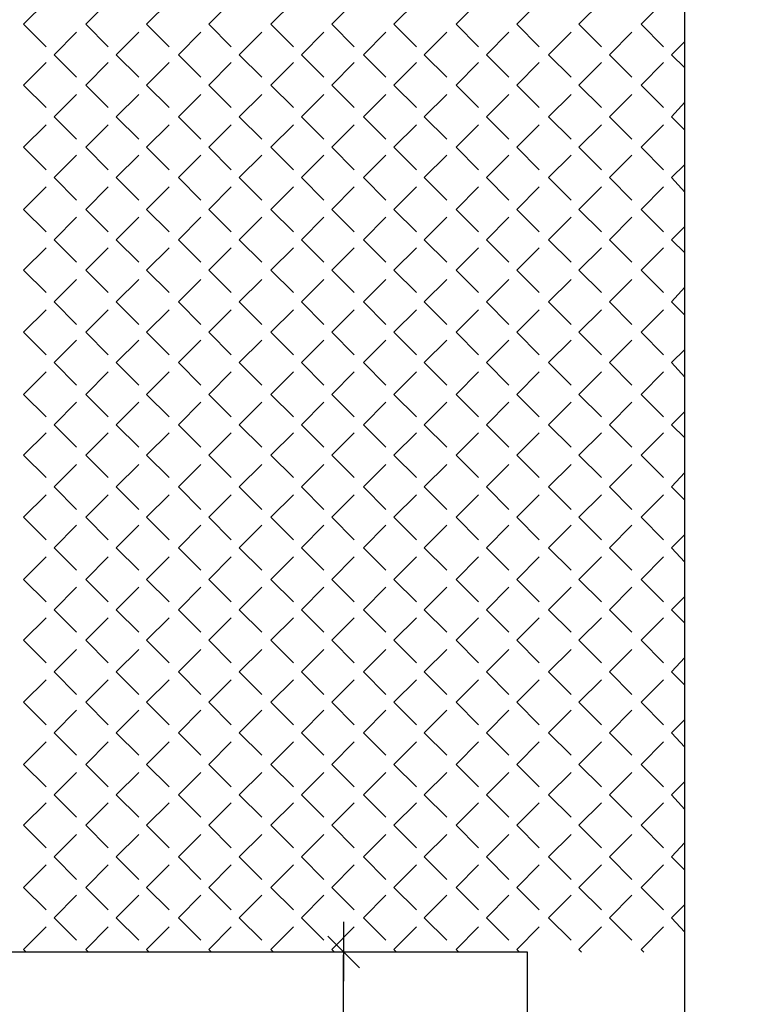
# Model space of a CAD drawing. Header units: millimetres. Extents: x -523 to 1404227, y -783705 to 1038705.
# Tile 32 of 256: x 202466 to 204773, y 10506 to 13660. Entities that reach past the tile are written whole.
import ezdxf

# ---------------------------------------------------------------- set-up
doc = ezdxf.new("R2010")
doc.units = ezdxf.units.MM
doc.linetypes.add('0.5_0.5', pattern=[1, 0.5, -0.5])
for name, color, linetype in [('PDF _0', 252, 'Continuous'), ('PDF _PG_WYMIARY', 7, 'Continuous'), ('PDF _PG_ŚCIANY_DZIAŁOWE', 7, 'Continuous'), ('PDF _PG_ŚCIANY_SŁUPY', 7, 'Continuous')]:
    doc.layers.add(name, color=color, linetype=linetype)

# ---------------------------------------------------------------- blocks, each defined once
blk = doc.blocks.new('A$Cc5eb5aaa')
at = {"layer": 'PDF _0', "color": 7, "lineweight": -3}
for points in [[(25905.4, 10105.6), (25727.6, 10105.6), (25727.6, 21659.1)], [(24635.4, 12163.2), (24635.4, 11972.6)], [(24584.6, 12116.6), (24686.2, 12015)]]:
    blk.add_lwpolyline(points, dxfattribs=at)
at = {"layer": 'PDF _0', "lineweight": -3}
for points in [[(23610.8, 15037.8), (23682.8, 15109.7)], [(23809.8, 15037.8), (23881.8, 15109.7)], [(24004.6, 15037.8), (24076.5, 15109.7)], [(24203.5, 15037.8), (24275.5, 15109.7)], [(24402.5, 15037.8), (24474.5, 15109.7)], [(24597.3, 15037.8), (24669.2, 15109.7)], [(24796.2, 15037.8), (24868.2, 15109.7)], [(24995.2, 15037.8), (25067.2, 15109.7)], [(25190, 15037.8), (25261.9, 15109.7)], [(25388.9, 15037.8), (25460.9, 15109.7)], [(25587.9, 15037.8), (25659.9, 15109.7)], [(23610.8, 15037.8), (23682.8, 14965.8)], [(23809.8, 15037.8), (23881.8, 14965.8)], [(24004.6, 15037.8), (24076.5, 14965.8)], [(24203.5, 15037.8), (24275.5, 14965.8)], [(24402.5, 15037.8), (24474.5, 14965.8)], [(24597.3, 15037.8), (24669.2, 14965.8)], [(24796.2, 15037.8), (24868.2, 14965.8)], [(24995.2, 15037.8), (25067.2, 14965.8)], [(25190, 15037.8), (25261.9, 14965.8)], [(25388.9, 15037.8), (25460.9, 14965.8)], [(25587.9, 15037.8), (25659.9, 14965.8)], [(23708.2, 14940.4), (23780.2, 15012.4)], [(23907.2, 14940.4), (23979.2, 15012.4)], [(24106.2, 14940.4), (24178.1, 15012.4)], [(24300.9, 14940.4), (24372.9, 15012.4)], [(24499.9, 14940.4), (24571.9, 15012.4)], [(24698.9, 14940.4), (24770.8, 15012.4)], [(24893.6, 14940.4), (24965.6, 15012.4)], [(25092.6, 14940.4), (25164.6, 15012.4)], [(25291.6, 14940.4), (25363.5, 15012.4)], [(25486.3, 14940.4), (25558.3, 15012.4)], [(25685.3, 14940.4), (25727.6, 14982.7)], [(23708.2, 14940.4), (23780.2, 14868.4)], [(23907.2, 14940.4), (23979.2, 14868.4)], [(24106.2, 14940.4), (24178.1, 14868.4)], [(24300.9, 14940.4), (24372.9, 14868.4)], [(24499.9, 14940.4), (24571.9, 14868.4)], [(24698.9, 14940.4), (24770.8, 14868.4)], [(24893.6, 14940.4), (24965.6, 14868.4)], [(25092.6, 14940.4), (25164.6, 14868.4)], [(25291.6, 14940.4), (25363.5, 14868.4)], [(25486.3, 14940.4), (25558.3, 14868.4)], [(25685.3, 14940.4), (25727.6, 14898.1)], [(23610.8, 14843), (23682.8, 14915)], [(23809.8, 14843), (23881.8, 14915)], [(24004.6, 14843), (24076.5, 14915)], [(24203.5, 14843), (24275.5, 14915)], [(24402.5, 14843), (24474.5, 14915)], [(24597.3, 14843), (24669.2, 14915)], [(24796.2, 14843), (24868.2, 14915)], [(24995.2, 14843), (25067.2, 14915)], [(25190, 14843), (25261.9, 14915)], [(25388.9, 14843), (25460.9, 14915)], [(25587.9, 14843), (25659.9, 14915)], [(23610.8, 14843), (23682.8, 14771.1)], [(23809.8, 14843), (23881.8, 14771.1)], [(24004.6, 14843), (24076.5, 14771.1)], [(24203.5, 14843), (24275.5, 14771.1)], [(24402.5, 14843), (24474.5, 14771.1)], [(24597.3, 14843), (24669.2, 14771.1)], [(24796.2, 14843), (24868.2, 14771.1)], [(24995.2, 14843), (25067.2, 14771.1)], [(25190, 14843), (25261.9, 14771.1)], [(25388.9, 14843), (25460.9, 14771.1)], [(25587.9, 14843), (25659.9, 14771.1)], [(23708.2, 14741.4), (23780.2, 14813.4)], [(23907.2, 14741.4), (23979.2, 14813.4)], [(24106.2, 14741.4), (24178.1, 14813.4)], [(24300.9, 14741.4), (24372.9, 14813.4)], [(24499.9, 14741.4), (24571.9, 14813.4)], [(24698.9, 14741.4), (24770.8, 14813.4)], [(24893.6, 14741.4), (24965.6, 14813.4)], [(25092.6, 14741.4), (25164.6, 14813.4)], [(25291.6, 14741.4), (25363.5, 14813.4)], [(25486.3, 14741.4), (25558.3, 14813.4)], [(25685.3, 14741.4), (25727.6, 14788)], [(23708.2, 14741.4), (23780.2, 14669.5)], [(23907.2, 14741.4), (23979.2, 14669.5)], [(24106.2, 14741.4), (24178.1, 14669.5)], [(24300.9, 14741.4), (24372.9, 14669.5)], [(24499.9, 14741.4), (24571.9, 14669.5)], [(24698.9, 14741.4), (24770.8, 14669.5)], [(24893.6, 14741.4), (24965.6, 14669.5)], [(25092.6, 14741.4), (25164.6, 14669.5)], [(25291.6, 14741.4), (25363.5, 14669.5)], [(25486.3, 14741.4), (25558.3, 14669.5)], [(25685.3, 14741.4), (25727.6, 14699.1)], [(23610.8, 14644), (23682.8, 14716)], [(23809.8, 14644), (23881.8, 14716)], [(24004.6, 14644), (24076.5, 14716)], [(24203.5, 14644), (24275.5, 14716)], [(24402.5, 14644), (24474.5, 14716)], [(24597.3, 14644), (24669.2, 14716)], [(24796.2, 14644), (24868.2, 14716)], [(24995.2, 14644), (25067.2, 14716)], [(25190, 14644), (25261.9, 14716)], [(25388.9, 14644), (25460.9, 14716)], [(25587.9, 14644), (25659.9, 14716)], [(23610.8, 14644), (23682.8, 14572.1)], [(23809.8, 14644), (23881.8, 14572.1)], [(24004.6, 14644), (24076.5, 14572.1)], [(24203.5, 14644), (24275.5, 14572.1)], [(24402.5, 14644), (24474.5, 14572.1)], [(24597.3, 14644), (24669.2, 14572.1)], [(24796.2, 14644), (24868.2, 14572.1)], [(24995.2, 14644), (25067.2, 14572.1)], [(25190, 14644), (25261.9, 14572.1)], [(25388.9, 14644), (25460.9, 14572.1)], [(25587.9, 14644), (25659.9, 14572.1)], [(23708.2, 14546.7), (23780.2, 14618.6)], [(23907.2, 14546.7), (23979.2, 14618.6)], [(24106.2, 14546.7), (24178.1, 14618.6)], [(24300.9, 14546.7), (24372.9, 14618.6)], [(24499.9, 14546.7), (24571.9, 14618.6)], [(24698.9, 14546.7), (24770.8, 14618.6)], [(24893.6, 14546.7), (24965.6, 14618.6)], [(25092.6, 14546.7), (25164.6, 14618.6)], [(25291.6, 14546.7), (25363.5, 14618.6)], [(25486.3, 14546.7), (25558.3, 14618.6)], [(25685.3, 14546.7), (25727.6, 14589)], [(23708.2, 14546.7), (23780.2, 14474.7)], [(23907.2, 14546.7), (23979.2, 14474.7)], [(24106.2, 14546.7), (24178.1, 14474.7)], [(24300.9, 14546.7), (24372.9, 14474.7)], [(24499.9, 14546.7), (24571.9, 14474.7)], [(24698.9, 14546.7), (24770.8, 14474.7)], [(24893.6, 14546.7), (24965.6, 14474.7)], [(25092.6, 14546.7), (25164.6, 14474.7)], [(25291.6, 14546.7), (25363.5, 14474.7)], [(25486.3, 14546.7), (25558.3, 14474.7)], [(25685.3, 14546.7), (25727.6, 14500.1)], [(23610.8, 14445.1), (23682.8, 14517)], [(23809.8, 14445.1), (23881.8, 14517)], [(24004.6, 14445.1), (24076.5, 14517)], [(24203.5, 14445.1), (24275.5, 14517)], [(24402.5, 14445.1), (24474.5, 14517)], [(24597.3, 14445.1), (24669.2, 14517)], [(24796.2, 14445.1), (24868.2, 14517)], [(24995.2, 14445.1), (25067.2, 14517)], [(25190, 14445.1), (25261.9, 14517)], [(25388.9, 14445.1), (25460.9, 14517)], [(25587.9, 14445.1), (25659.9, 14517)], [(23610.8, 14445.1), (23682.8, 14373.1)], [(23708.2, 14347.7), (23780.2, 14419.7)], [(23809.8, 14445.1), (23881.8, 14373.1)], [(23907.2, 14347.7), (23979.2, 14419.7)], [(24004.6, 14445.1), (24076.5, 14373.1)], [(24106.2, 14347.7), (24178.1, 14419.7)], [(24203.5, 14445.1), (24275.5, 14373.1)], [(24300.9, 14347.7), (24372.9, 14419.7)], [(24402.5, 14445.1), (24474.5, 14373.1)], [(24499.9, 14347.7), (24571.9, 14419.7)], [(24597.3, 14445.1), (24669.2, 14373.1)], [(24698.9, 14347.7), (24770.8, 14419.7)], [(24796.2, 14445.1), (24868.2, 14373.1)], [(24893.6, 14347.7), (24965.6, 14419.7)], [(24995.2, 14445.1), (25067.2, 14373.1)], [(25092.6, 14347.7), (25164.6, 14419.7)], [(25190, 14445.1), (25261.9, 14373.1)], [(25291.6, 14347.7), (25363.5, 14419.7)], [(25388.9, 14445.1), (25460.9, 14373.1)], [(25486.3, 14347.7), (25558.3, 14419.7)], [(25587.9, 14445.1), (25659.9, 14373.1)], [(25685.3, 14347.7), (25727.6, 14390)], [(23610.8, 14250.3), (23682.8, 14322.3)], [(23708.2, 14347.7), (23780.2, 14275.7)], [(23809.8, 14250.3), (23881.8, 14322.3)], [(23907.2, 14347.7), (23979.2, 14275.7)], [(24004.6, 14250.3), (24076.5, 14322.3)], [(24106.2, 14347.7), (24178.1, 14275.7)], [(24203.5, 14250.3), (24275.5, 14322.3)], [(24300.9, 14347.7), (24372.9, 14275.7)], [(24402.5, 14250.3), (24474.5, 14322.3)], [(24499.9, 14347.7), (24571.9, 14275.7)], [(24597.3, 14250.3), (24669.2, 14322.3)], [(24698.9, 14347.7), (24770.8, 14275.7)], [(24796.2, 14250.3), (24868.2, 14322.3)], [(24893.6, 14347.7), (24965.6, 14275.7)], [(24995.2, 14250.3), (25067.2, 14322.3)], [(25092.6, 14347.7), (25164.6, 14275.7)], [(25190, 14250.3), (25261.9, 14322.3)], [(25291.6, 14347.7), (25363.5, 14275.7)], [(25388.9, 14250.3), (25460.9, 14322.3)], [(25486.3, 14347.7), (25558.3, 14275.7)], [(25587.9, 14250.3), (25659.9, 14322.3)], [(25685.3, 14347.7), (25727.6, 14305.4)], [(23610.8, 14250.3), (23682.8, 14178.4)], [(23809.8, 14250.3), (23881.8, 14178.4)], [(24004.6, 14250.3), (24076.5, 14178.4)], [(24203.5, 14250.3), (24275.5, 14178.4)], [(24402.5, 14250.3), (24474.5, 14178.4)], [(24597.3, 14250.3), (24669.2, 14178.4)], [(24796.2, 14250.3), (24868.2, 14178.4)], [(24995.2, 14250.3), (25067.2, 14178.4)], [(25190, 14250.3), (25261.9, 14178.4)], [(25388.9, 14250.3), (25460.9, 14178.4)], [(25587.9, 14250.3), (25659.9, 14178.4)], [(23708.2, 14148.7), (23780.2, 14220.7)], [(23907.2, 14148.7), (23979.2, 14220.7)], [(24106.2, 14148.7), (24178.1, 14220.7)], [(24300.9, 14148.7), (24372.9, 14220.7)], [(24499.9, 14148.7), (24571.9, 14220.7)], [(24698.9, 14148.7), (24770.8, 14220.7)], [(24893.6, 14148.7), (24965.6, 14220.7)], [(25092.6, 14148.7), (25164.6, 14220.7)], [(25291.6, 14148.7), (25363.5, 14220.7)], [(25486.3, 14148.7), (25558.3, 14220.7)], [(25685.3, 14148.7), (25727.6, 14195.3)], [(23708.2, 14148.7), (23780.2, 14076.7)], [(23907.2, 14148.7), (23979.2, 14076.7)], [(24106.2, 14148.7), (24178.1, 14076.7)], [(24300.9, 14148.7), (24372.9, 14076.7)], [(24499.9, 14148.7), (24571.9, 14076.7)], [(24698.9, 14148.7), (24770.8, 14076.7)], [(24893.6, 14148.7), (24965.6, 14076.7)], [(25092.6, 14148.7), (25164.6, 14076.7)], [(25291.6, 14148.7), (25363.5, 14076.7)], [(25486.3, 14148.7), (25558.3, 14076.7)], [(25685.3, 14148.7), (25727.6, 14106.4)], [(23610.8, 14051.3), (23682.8, 14123.3)], [(23809.8, 14051.3), (23881.8, 14123.3)], [(24004.6, 14051.3), (24076.5, 14123.3)], [(24203.5, 14051.3), (24275.5, 14123.3)], [(24402.5, 14051.3), (24474.5, 14123.3)], [(24597.3, 14051.3), (24669.2, 14123.3)], [(24796.2, 14051.3), (24868.2, 14123.3)], [(24995.2, 14051.3), (25067.2, 14123.3)], [(25190, 14051.3), (25261.9, 14123.3)], [(25388.9, 14051.3), (25460.9, 14123.3)], [(25587.9, 14051.3), (25659.9, 14123.3)], [(23610.8, 14051.3), (23682.8, 13979.4)], [(23809.8, 14051.3), (23881.8, 13979.4)], [(24004.6, 14051.3), (24076.5, 13979.4)], [(24203.5, 14051.3), (24275.5, 13979.4)], [(24402.5, 14051.3), (24474.5, 13979.4)], [(24597.3, 14051.3), (24669.2, 13979.4)], [(24796.2, 14051.3), (24868.2, 13979.4)], [(24995.2, 14051.3), (25067.2, 13979.4)], [(25190, 14051.3), (25261.9, 13979.4)], [(25388.9, 14051.3), (25460.9, 13979.4)], [(25587.9, 14051.3), (25659.9, 13979.4)], [(23708.2, 13954), (23780.2, 14025.9)], [(23907.2, 13954), (23979.2, 14025.9)], [(24106.2, 13954), (24178.1, 14025.9)], [(24300.9, 13954), (24372.9, 14025.9)], [(24499.9, 13954), (24571.9, 14025.9)], [(24698.9, 13954), (24770.8, 14025.9)], [(24893.6, 13954), (24965.6, 14025.9)], [(25092.6, 13954), (25164.6, 14025.9)], [(25291.6, 13954), (25363.5, 14025.9)], [(25486.3, 13954), (25558.3, 14025.9)], [(25685.3, 13954), (25727.6, 13996.3)], [(23708.2, 13954), (23780.2, 13882)], [(23907.2, 13954), (23979.2, 13882)], [(24106.2, 13954), (24178.1, 13882)], [(24300.9, 13954), (24372.9, 13882)], [(24499.9, 13954), (24571.9, 13882)], [(24698.9, 13954), (24770.8, 13882)], [(24893.6, 13954), (24965.6, 13882)], [(25092.6, 13954), (25164.6, 13882)], [(25291.6, 13954), (25363.5, 13882)], [(25486.3, 13954), (25558.3, 13882)], [(25685.3, 13954), (25727.6, 13907.4)], [(23610.8, 13852.4), (23682.8, 13924.3)], [(23809.8, 13852.4), (23881.8, 13924.3)], [(24004.6, 13852.4), (24076.5, 13924.3)], [(24203.5, 13852.4), (24275.5, 13924.3)], [(24402.5, 13852.4), (24474.5, 13924.3)], [(24597.3, 13852.4), (24669.2, 13924.3)], [(24796.2, 13852.4), (24868.2, 13924.3)], [(24995.2, 13852.4), (25067.2, 13924.3)], [(25190, 13852.4), (25261.9, 13924.3)], [(25388.9, 13852.4), (25460.9, 13924.3)], [(25587.9, 13852.4), (25659.9, 13924.3)], [(23610.8, 13852.4), (23682.8, 13780.4)], [(23809.8, 13852.4), (23881.8, 13780.4)], [(24004.6, 13852.4), (24076.5, 13780.4)], [(24203.5, 13852.4), (24275.5, 13780.4)], [(24402.5, 13852.4), (24474.5, 13780.4)], [(24597.3, 13852.4), (24669.2, 13780.4)], [(24796.2, 13852.4), (24868.2, 13780.4)], [(24995.2, 13852.4), (25067.2, 13780.4)], [(25190, 13852.4), (25261.9, 13780.4)], [(25388.9, 13852.4), (25460.9, 13780.4)], [(25587.9, 13852.4), (25659.9, 13780.4)], [(23708.2, 13755), (23780.2, 13827)], [(23907.2, 13755), (23979.2, 13827)], [(24106.2, 13755), (24178.1, 13827)], [(24300.9, 13755), (24372.9, 13827)], [(24499.9, 13755), (24571.9, 13827)], [(24698.9, 13755), (24770.8, 13827)], [(24893.6, 13755), (24965.6, 13827)], [(25092.6, 13755), (25164.6, 13827)], [(25291.6, 13755), (25363.5, 13827)], [(25486.3, 13755), (25558.3, 13827)], [(25685.3, 13755), (25727.6, 13797.3)], [(23708.2, 13755), (23780.2, 13683)], [(23907.2, 13755), (23979.2, 13683)], [(24106.2, 13755), (24178.1, 13683)], [(24300.9, 13755), (24372.9, 13683)], [(24499.9, 13755), (24571.9, 13683)], [(24698.9, 13755), (24770.8, 13683)], [(24893.6, 13755), (24965.6, 13683)], [(25092.6, 13755), (25164.6, 13683)], [(25291.6, 13755), (25363.5, 13683)], [(25486.3, 13755), (25558.3, 13683)], [(25685.3, 13755), (25727.6, 13712.7)], [(23610.8, 13657.6), (23682.8, 13729.6)], [(23809.8, 13657.6), (23881.8, 13729.6)], [(24004.6, 13657.6), (24076.5, 13729.6)], [(24203.5, 13657.6), (24275.5, 13729.6)], [(24402.5, 13657.6), (24474.5, 13729.6)], [(24597.3, 13657.6), (24669.2, 13729.6)], [(24796.2, 13657.6), (24868.2, 13729.6)], [(24995.2, 13657.6), (25067.2, 13729.6)], [(25190, 13657.6), (25261.9, 13729.6)], [(25388.9, 13657.6), (25460.9, 13729.6)], [(25587.9, 13657.6), (25659.9, 13729.6)], [(23610.8, 13657.6), (23682.8, 13585.6)], [(23809.8, 13657.6), (23881.8, 13585.6)], [(24004.6, 13657.6), (24076.5, 13585.6)], [(24203.5, 13657.6), (24275.5, 13585.6)], [(24402.5, 13657.6), (24474.5, 13585.6)], [(24597.3, 13657.6), (24669.2, 13585.6)], [(24796.2, 13657.6), (24868.2, 13585.6)], [(24995.2, 13657.6), (25067.2, 13585.6)], [(25190, 13657.6), (25261.9, 13585.6)], [(25388.9, 13657.6), (25460.9, 13585.6)], [(25587.9, 13657.6), (25659.9, 13585.6)], [(23708.2, 13556), (23780.2, 13628)], [(23907.2, 13556), (23979.2, 13628)], [(24106.2, 13556), (24178.1, 13628)], [(24300.9, 13556), (24372.9, 13628)], [(24499.9, 13556), (24571.9, 13628)], [(24698.9, 13556), (24770.8, 13628)], [(24893.6, 13556), (24965.6, 13628)], [(25092.6, 13556), (25164.6, 13628)], [(25291.6, 13556), (25363.5, 13628)], [(25486.3, 13556), (25558.3, 13628)], [(25685.3, 13556), (25727.6, 13602.6)], [(23708.2, 13556), (23780.2, 13484)], [(23907.2, 13556), (23979.2, 13484)], [(24106.2, 13556), (24178.1, 13484)], [(24300.9, 13556), (24372.9, 13484)], [(24499.9, 13556), (24571.9, 13484)], [(24698.9, 13556), (24770.8, 13484)], [(24893.6, 13556), (24965.6, 13484)], [(25092.6, 13556), (25164.6, 13484)], [(25291.6, 13556), (25363.5, 13484)], [(25486.3, 13556), (25558.3, 13484)], [(25685.3, 13556), (25727.6, 13513.7)], [(23610.8, 13458.6), (23682.8, 13530.6)], [(23809.8, 13458.6), (23881.8, 13530.6)], [(24004.6, 13458.6), (24076.5, 13530.6)], [(24203.5, 13458.6), (24275.5, 13530.6)], [(24402.5, 13458.6), (24474.5, 13530.6)], [(24597.3, 13458.6), (24669.2, 13530.6)], [(24796.2, 13458.6), (24868.2, 13530.6)], [(24995.2, 13458.6), (25067.2, 13530.6)], [(25190, 13458.6), (25261.9, 13530.6)], [(25388.9, 13458.6), (25460.9, 13530.6)], [(25587.9, 13458.6), (25659.9, 13530.6)], [(23610.8, 13458.6), (23682.8, 13386.7)], [(23809.8, 13458.6), (23881.8, 13386.7)], [(24004.6, 13458.6), (24076.5, 13386.7)], [(24203.5, 13458.6), (24275.5, 13386.7)], [(24402.5, 13458.6), (24474.5, 13386.7)], [(24597.3, 13458.6), (24669.2, 13386.7)], [(24796.2, 13458.6), (24868.2, 13386.7)], [(24995.2, 13458.6), (25067.2, 13386.7)], [(25190, 13458.6), (25261.9, 13386.7)], [(25388.9, 13458.6), (25460.9, 13386.7)], [(25587.9, 13458.6), (25659.9, 13386.7)], [(23708.2, 13361.3), (23780.2, 13433.2)], [(23907.2, 13361.3), (23979.2, 13433.2)], [(24106.2, 13361.3), (24178.1, 13433.2)], [(24300.9, 13361.3), (24372.9, 13433.2)], [(24499.9, 13361.3), (24571.9, 13433.2)], [(24698.9, 13361.3), (24770.8, 13433.2)], [(24893.6, 13361.3), (24965.6, 13433.2)], [(25092.6, 13361.3), (25164.6, 13433.2)], [(25291.6, 13361.3), (25363.5, 13433.2)], [(25486.3, 13361.3), (25558.3, 13433.2)], [(25685.3, 13361.3), (25727.6, 13403.6)], [(23708.2, 13361.3), (23780.2, 13289.3)], [(23907.2, 13361.3), (23979.2, 13289.3)], [(24106.2, 13361.3), (24178.1, 13289.3)], [(24300.9, 13361.3), (24372.9, 13289.3)], [(24499.9, 13361.3), (24571.9, 13289.3)], [(24698.9, 13361.3), (24770.8, 13289.3)], [(24893.6, 13361.3), (24965.6, 13289.3)], [(25092.6, 13361.3), (25164.6, 13289.3)], [(25291.6, 13361.3), (25363.5, 13289.3)], [(25486.3, 13361.3), (25558.3, 13289.3)], [(25685.3, 13361.3), (25727.6, 13314.7)], [(23610.8, 13259.7), (23682.8, 13331.6)], [(23809.8, 13259.7), (23881.8, 13331.6)], [(24004.6, 13259.7), (24076.5, 13331.6)], [(24203.5, 13259.7), (24275.5, 13331.6)], [(24402.5, 13259.7), (24474.5, 13331.6)], [(24597.3, 13259.7), (24669.2, 13331.6)], [(24796.2, 13259.7), (24868.2, 13331.6)], [(24995.2, 13259.7), (25067.2, 13331.6)], [(25190, 13259.7), (25261.9, 13331.6)], [(25388.9, 13259.7), (25460.9, 13331.6)], [(25587.9, 13259.7), (25659.9, 13331.6)], [(23610.8, 13259.7), (23682.8, 13187.7)], [(23809.8, 13259.7), (23881.8, 13187.7)], [(24004.6, 13259.7), (24076.5, 13187.7)], [(24203.5, 13259.7), (24275.5, 13187.7)], [(24402.5, 13259.7), (24474.5, 13187.7)], [(24597.3, 13259.7), (24669.2, 13187.7)], [(24796.2, 13259.7), (24868.2, 13187.7)], [(24995.2, 13259.7), (25067.2, 13187.7)], [(25190, 13259.7), (25261.9, 13187.7)], [(25388.9, 13259.7), (25460.9, 13187.7)], [(25587.9, 13259.7), (25659.9, 13187.7)], [(23708.2, 13162.3), (23780.2, 13234.3)], [(23907.2, 13162.3), (23979.2, 13234.3)], [(24106.2, 13162.3), (24178.1, 13234.3)], [(24300.9, 13162.3), (24372.9, 13234.3)], [(24499.9, 13162.3), (24571.9, 13234.3)], [(24698.9, 13162.3), (24770.8, 13234.3)], [(24893.6, 13162.3), (24965.6, 13234.3)], [(25092.6, 13162.3), (25164.6, 13234.3)], [(25291.6, 13162.3), (25363.5, 13234.3)], [(25486.3, 13162.3), (25558.3, 13234.3)], [(25685.3, 13162.3), (25727.6, 13204.6)], [(23708.2, 13162.3), (23780.2, 13090.3)], [(23907.2, 13162.3), (23979.2, 13090.3)], [(24106.2, 13162.3), (24178.1, 13090.3)], [(24300.9, 13162.3), (24372.9, 13090.3)], [(24499.9, 13162.3), (24571.9, 13090.3)], [(24698.9, 13162.3), (24770.8, 13090.3)], [(24893.6, 13162.3), (24965.6, 13090.3)], [(25092.6, 13162.3), (25164.6, 13090.3)], [(25291.6, 13162.3), (25363.5, 13090.3)], [(25486.3, 13162.3), (25558.3, 13090.3)], [(25685.3, 13162.3), (25727.6, 13120)], [(23610.8, 13064.9), (23682.8, 13136.9)], [(23809.8, 13064.9), (23881.8, 13136.9)], [(24004.6, 13064.9), (24076.5, 13136.9)], [(24203.5, 13064.9), (24275.5, 13136.9)], [(24402.5, 13064.9), (24474.5, 13136.9)], [(24597.3, 13064.9), (24669.2, 13136.9)], [(24796.2, 13064.9), (24868.2, 13136.9)], [(24995.2, 13064.9), (25067.2, 13136.9)], [(25190, 13064.9), (25261.9, 13136.9)], [(25388.9, 13064.9), (25460.9, 13136.9)], [(25587.9, 13064.9), (25659.9, 13136.9)], [(23610.8, 13064.9), (23682.8, 12992.9)], [(23809.8, 13064.9), (23881.8, 12992.9)], [(24004.6, 13064.9), (24076.5, 12992.9)], [(24203.5, 13064.9), (24275.5, 12992.9)], [(24402.5, 13064.9), (24474.5, 12992.9)], [(24597.3, 13064.9), (24669.2, 12992.9)], [(24796.2, 13064.9), (24868.2, 12992.9)], [(24995.2, 13064.9), (25067.2, 12992.9)], [(25190, 13064.9), (25261.9, 12992.9)], [(25388.9, 13064.9), (25460.9, 12992.9)], [(25587.9, 13064.9), (25659.9, 12992.9)], [(23708.2, 12963.3), (23780.2, 13035.3)], [(23907.2, 12963.3), (23979.2, 13035.3)], [(24106.2, 12963.3), (24178.1, 13035.3)], [(24300.9, 12963.3), (24372.9, 13035.3)], [(24499.9, 12963.3), (24571.9, 13035.3)], [(24698.9, 12963.3), (24770.8, 13035.3)], [(24893.6, 12963.3), (24965.6, 13035.3)], [(25092.6, 12963.3), (25164.6, 13035.3)], [(25291.6, 12963.3), (25363.5, 13035.3)], [(25486.3, 12963.3), (25558.3, 13035.3)], [(25685.3, 12963.3), (25727.6, 13009.9)], [(23708.2, 12963.3), (23780.2, 12891.3)], [(23907.2, 12963.3), (23979.2, 12891.3)], [(24106.2, 12963.3), (24178.1, 12891.3)], [(24300.9, 12963.3), (24372.9, 12891.3)], [(24499.9, 12963.3), (24571.9, 12891.3)], [(24698.9, 12963.3), (24770.8, 12891.3)], [(24893.6, 12963.3), (24965.6, 12891.3)], [(25092.6, 12963.3), (25164.6, 12891.3)], [(25291.6, 12963.3), (25363.5, 12891.3)], [(25486.3, 12963.3), (25558.3, 12891.3)], [(25685.3, 12963.3), (25727.6, 12921)], [(23610.8, 12865.9), (23682.8, 12937.9)], [(23809.8, 12865.9), (23881.8, 12937.9)], [(24004.6, 12865.9), (24076.5, 12937.9)], [(24203.5, 12865.9), (24275.5, 12937.9)], [(24402.5, 12865.9), (24474.5, 12937.9)], [(24597.3, 12865.9), (24669.2, 12937.9)], [(24796.2, 12865.9), (24868.2, 12937.9)], [(24995.2, 12865.9), (25067.2, 12937.9)], [(25190, 12865.9), (25261.9, 12937.9)], [(25388.9, 12865.9), (25460.9, 12937.9)], [(25587.9, 12865.9), (25659.9, 12937.9)], [(23610.8, 12865.9), (23682.8, 12794)], [(23708.2, 12768.6), (23780.2, 12840.5)], [(23809.8, 12865.9), (23881.8, 12794)], [(23907.2, 12768.6), (23979.2, 12840.5)], [(24004.6, 12865.9), (24076.5, 12794)], [(24106.2, 12768.6), (24178.1, 12840.5)], [(24203.5, 12865.9), (24275.5, 12794)], [(24300.9, 12768.6), (24372.9, 12840.5)], [(24402.5, 12865.9), (24474.5, 12794)], [(24499.9, 12768.6), (24571.9, 12840.5)], [(24597.3, 12865.9), (24669.2, 12794)], [(24698.9, 12768.6), (24770.8, 12840.5)], [(24796.2, 12865.9), (24868.2, 12794)], [(24893.6, 12768.6), (24965.6, 12840.5)], [(24995.2, 12865.9), (25067.2, 12794)], [(25092.6, 12768.6), (25164.6, 12840.5)], [(25190, 12865.9), (25261.9, 12794)], [(25291.6, 12768.6), (25363.5, 12840.5)], [(25388.9, 12865.9), (25460.9, 12794)], [(25486.3, 12768.6), (25558.3, 12840.5)], [(25587.9, 12865.9), (25659.9, 12794)], [(25685.3, 12768.6), (25727.6, 12810.9)], [(23708.2, 12768.6), (23780.2, 12696.6)], [(23907.2, 12768.6), (23979.2, 12696.6)], [(24106.2, 12768.6), (24178.1, 12696.6)], [(24300.9, 12768.6), (24372.9, 12696.6)], [(24499.9, 12768.6), (24571.9, 12696.6)], [(24698.9, 12768.6), (24770.8, 12696.6)], [(24893.6, 12768.6), (24965.6, 12696.6)], [(25092.6, 12768.6), (25164.6, 12696.6)], [(25291.6, 12768.6), (25363.5, 12696.6)], [(25486.3, 12768.6), (25558.3, 12696.6)], [(25685.3, 12768.6), (25727.6, 12722)], [(23610.8, 12667), (23682.8, 12738.9)], [(23809.8, 12667), (23881.8, 12738.9)], [(24004.6, 12667), (24076.5, 12738.9)], [(24203.5, 12667), (24275.5, 12738.9)], [(24402.5, 12667), (24474.5, 12738.9)], [(24597.3, 12667), (24669.2, 12738.9)], [(24796.2, 12667), (24868.2, 12738.9)], [(24995.2, 12667), (25067.2, 12738.9)], [(25190, 12667), (25261.9, 12738.9)], [(25388.9, 12667), (25460.9, 12738.9)], [(25587.9, 12667), (25659.9, 12738.9)], [(23610.8, 12667), (23682.8, 12595)], [(23809.8, 12667), (23881.8, 12595)], [(24004.6, 12667), (24076.5, 12595)], [(24203.5, 12667), (24275.5, 12595)], [(24402.5, 12667), (24474.5, 12595)], [(24597.3, 12667), (24669.2, 12595)], [(24796.2, 12667), (24868.2, 12595)], [(24995.2, 12667), (25067.2, 12595)], [(25190, 12667), (25261.9, 12595)], [(25388.9, 12667), (25460.9, 12595)], [(25587.9, 12667), (25659.9, 12595)], [(23708.2, 12569.6), (23780.2, 12641.6)], [(23907.2, 12569.6), (23979.2, 12641.6)], [(24106.2, 12569.6), (24178.1, 12641.6)], [(24300.9, 12569.6), (24372.9, 12641.6)], [(24499.9, 12569.6), (24571.9, 12641.6)], [(24698.9, 12569.6), (24770.8, 12641.6)], [(24893.6, 12569.6), (24965.6, 12641.6)], [(25092.6, 12569.6), (25164.6, 12641.6)], [(25291.6, 12569.6), (25363.5, 12641.6)], [(25486.3, 12569.6), (25558.3, 12641.6)], [(25685.3, 12569.6), (25727.6, 12611.9)], [(23708.2, 12569.6), (23780.2, 12497.6)], [(23907.2, 12569.6), (23979.2, 12497.6)], [(24106.2, 12569.6), (24178.1, 12497.6)], [(24300.9, 12569.6), (24372.9, 12497.6)], [(24499.9, 12569.6), (24571.9, 12497.6)], [(24698.9, 12569.6), (24770.8, 12497.6)], [(24893.6, 12569.6), (24965.6, 12497.6)], [(25092.6, 12569.6), (25164.6, 12497.6)], [(25291.6, 12569.6), (25363.5, 12497.6)], [(25486.3, 12569.6), (25558.3, 12497.6)], [(25685.3, 12569.6), (25727.6, 12523)], [(23610.8, 12472.2), (23682.8, 12544.2)], [(23809.8, 12472.2), (23881.8, 12544.2)], [(24004.6, 12472.2), (24076.5, 12544.2)], [(24203.5, 12472.2), (24275.5, 12544.2)], [(24402.5, 12472.2), (24474.5, 12544.2)], [(24597.3, 12472.2), (24669.2, 12544.2)], [(24796.2, 12472.2), (24868.2, 12544.2)], [(24995.2, 12472.2), (25067.2, 12544.2)], [(25190, 12472.2), (25261.9, 12544.2)], [(25388.9, 12472.2), (25460.9, 12544.2)], [(25587.9, 12472.2), (25659.9, 12544.2)], [(23610.8, 12472.2), (23682.8, 12400.2)], [(23809.8, 12472.2), (23881.8, 12400.2)], [(24004.6, 12472.2), (24076.5, 12400.2)], [(24203.5, 12472.2), (24275.5, 12400.2)], [(24402.5, 12472.2), (24474.5, 12400.2)], [(24597.3, 12472.2), (24669.2, 12400.2)], [(24796.2, 12472.2), (24868.2, 12400.2)], [(24995.2, 12472.2), (25067.2, 12400.2)], [(25190, 12472.2), (25261.9, 12400.2)], [(25388.9, 12472.2), (25460.9, 12400.2)], [(25587.9, 12472.2), (25659.9, 12400.2)], [(23708.2, 12370.6), (23780.2, 12442.6)], [(23907.2, 12370.6), (23979.2, 12442.6)], [(24106.2, 12370.6), (24178.1, 12442.6)], [(24300.9, 12370.6), (24372.9, 12442.6)], [(24499.9, 12370.6), (24571.9, 12442.6)], [(24698.9, 12370.6), (24770.8, 12442.6)], [(24893.6, 12370.6), (24965.6, 12442.6)], [(25092.6, 12370.6), (25164.6, 12442.6)], [(25291.6, 12370.6), (25363.5, 12442.6)], [(25486.3, 12370.6), (25558.3, 12442.6)], [(25685.3, 12370.6), (25727.6, 12417.2)], [(23708.2, 12370.6), (23780.2, 12298.6)], [(23907.2, 12370.6), (23979.2, 12298.6)], [(24106.2, 12370.6), (24178.1, 12298.6)], [(24300.9, 12370.6), (24372.9, 12298.6)], [(24499.9, 12370.6), (24571.9, 12298.6)], [(24698.9, 12370.6), (24770.8, 12298.6)], [(24893.6, 12370.6), (24965.6, 12298.6)], [(25092.6, 12370.6), (25164.6, 12298.6)], [(25291.6, 12370.6), (25363.5, 12298.6)], [(25486.3, 12370.6), (25558.3, 12298.6)], [(25685.3, 12370.6), (25727.6, 12328.3)], [(23610.8, 12273.2), (23682.8, 12345.2)], [(23809.8, 12273.2), (23881.8, 12345.2)], [(24004.6, 12273.2), (24076.5, 12345.2)], [(24203.5, 12273.2), (24275.5, 12345.2)], [(24402.5, 12273.2), (24474.5, 12345.2)], [(24597.3, 12273.2), (24669.2, 12345.2)], [(24796.2, 12273.2), (24868.2, 12345.2)], [(24995.2, 12273.2), (25067.2, 12345.2)], [(25190, 12273.2), (25261.9, 12345.2)], [(25388.9, 12273.2), (25460.9, 12345.2)], [(25587.9, 12273.2), (25659.9, 12345.2)], [(23610.8, 12273.2), (23682.8, 12201.3)], [(23809.8, 12273.2), (23881.8, 12201.3)], [(24004.6, 12273.2), (24076.5, 12201.3)], [(24203.5, 12273.2), (24275.5, 12201.3)], [(24402.5, 12273.2), (24474.5, 12201.3)], [(24597.3, 12273.2), (24669.2, 12201.3)], [(24796.2, 12273.2), (24868.2, 12201.3)], [(24995.2, 12273.2), (25067.2, 12201.3)], [(25190, 12273.2), (25261.9, 12201.3)], [(25388.9, 12273.2), (25460.9, 12201.3)], [(25587.9, 12273.2), (25659.9, 12201.3)], [(23708.2, 12175.9), (23780.2, 12247.8)], [(23907.2, 12175.9), (23979.2, 12247.8)], [(24106.2, 12175.9), (24178.1, 12247.8)], [(24300.9, 12175.9), (24372.9, 12247.8)], [(24499.9, 12175.9), (24571.9, 12247.8)], [(24698.9, 12175.9), (24770.8, 12247.8)], [(24893.6, 12175.9), (24965.6, 12247.8)], [(25092.6, 12175.9), (25164.6, 12247.8)], [(25291.6, 12175.9), (25363.5, 12247.8)], [(25486.3, 12175.9), (25558.3, 12247.8)], [(25685.3, 12175.9), (25727.6, 12218.2)], [(23708.2, 12175.9), (23780.2, 12103.9)], [(23907.2, 12175.9), (23979.2, 12103.9)], [(24106.2, 12175.9), (24178.1, 12103.9)], [(24300.9, 12175.9), (24372.9, 12103.9)], [(24499.9, 12175.9), (24571.9, 12103.9)], [(24698.9, 12175.9), (24770.8, 12103.9)], [(24893.6, 12175.9), (24965.6, 12103.9)], [(25092.6, 12175.9), (25164.6, 12103.9)], [(25291.6, 12175.9), (25363.5, 12103.9)], [(25486.3, 12175.9), (25558.3, 12103.9)], [(25685.3, 12175.9), (25727.6, 12129.3)], [(23610.8, 12074.2), (23682.8, 12146.2)], [(23809.8, 12074.2), (23881.8, 12146.2)], [(24004.6, 12074.2), (24076.5, 12146.2)], [(24203.5, 12074.2), (24275.5, 12146.2)], [(24402.5, 12074.2), (24474.5, 12146.2)], [(24597.3, 12074.2), (24669.2, 12146.2)], [(24796.2, 12074.2), (24868.2, 12146.2)], [(24995.2, 12074.2), (25067.2, 12146.2)], [(25190, 12074.2), (25261.9, 12146.2)], [(25388.9, 12074.2), (25460.9, 12146.2)], [(25587.9, 12074.2), (25659.9, 12146.2)], [(23610.8, 12074.2), (23619.3, 12065.8)], [(23809.8, 12074.2), (23818.3, 12065.8)], [(24004.6, 12074.2), (24013, 12065.8)], [(24203.5, 12074.2), (24212, 12065.8)], [(24402.5, 12074.2), (24411, 12065.8)], [(24597.3, 12074.2), (24605.7, 12065.8)], [(24796.2, 12074.2), (24804.7, 12065.8)], [(24995.2, 12074.2), (25003.7, 12065.8)], [(25190, 12074.2), (25198.4, 12065.8)], [(25388.9, 12074.2), (25397.4, 12065.8)], [(25587.9, 12074.2), (25596.4, 12065.8)]]:
    blk.add_lwpolyline(points, dxfattribs=at)
at = {"layer": 'PDF _PG_WYMIARY', "lineweight": -3}
for points in [[(24834.3, 12065.8), (24516.8, 12065.8)], [(24635.4, 9995.5), (24635.4, 12057.3)]]:
    blk.add_lwpolyline(points, dxfattribs=at)
at = {"layer": 'PDF _PG_ŚCIANY_DZIAŁOWE', "lineweight": -3}
blk.add_lwpolyline([(25223.8, 12065.8), (21345.9, 12065.8)], dxfattribs=at)
at = {"layer": 'PDF _PG_ŚCIANY_SŁUPY', "lineweight": -3}
for points in [[(25727.6, 10105.6), (25727.6, 21659.1), (25727.6, 21777.7)], [(25223.8, 9834.7), (25223.8, 12065.8)]]:
    blk.add_lwpolyline(points, dxfattribs=at)

msp = doc.modelspace()

# ---------------------------------------------------------------- block references
at = {"color": 1, "linetype": '0.5_0.5', "ltscale": 10}
msp.add_blockref('A$Cc5eb5aaa', (178867.66, -1392.86), dxfattribs=at)

doc.saveas('drawing.dxf')
